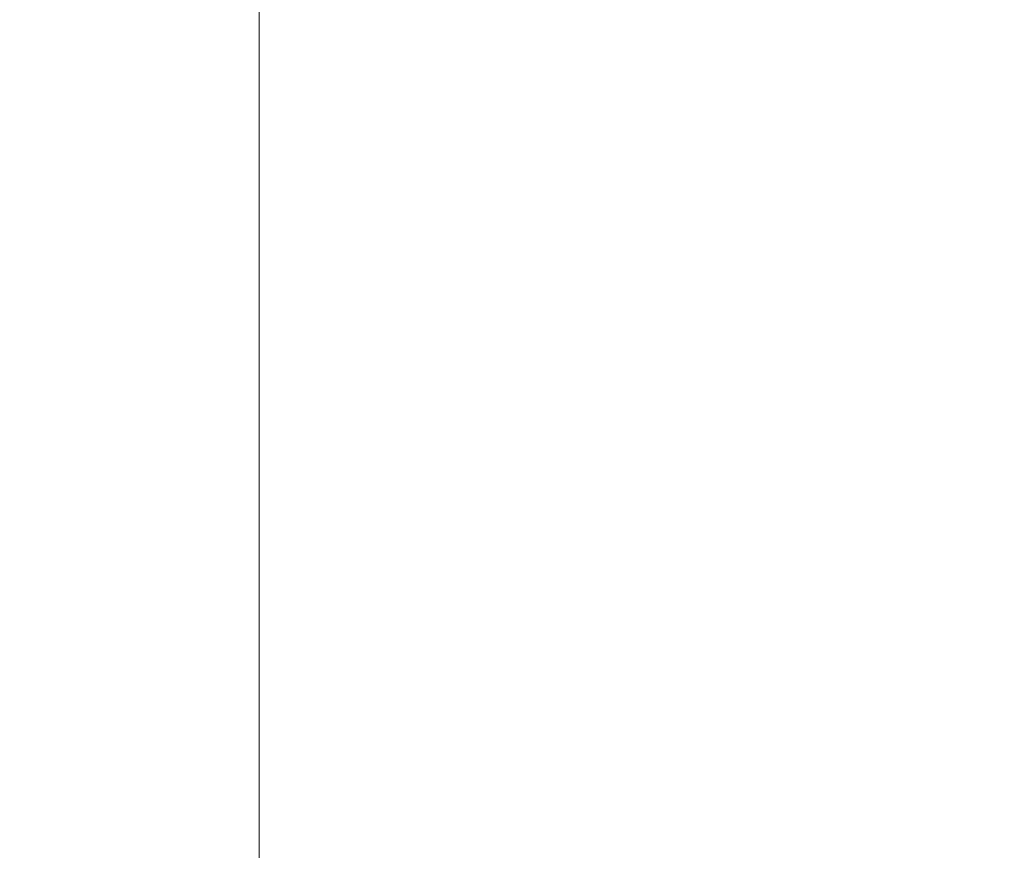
# Model space of a CAD drawing. Header units: inches. Extents: x -64 to 166, y 653 to 805.
# Tile 217 of 256: x -9.84891 to -9.848538, y 657.727226 to 657.72754. Entities that reach past the tile are written whole.
import ezdxf

# ---------------------------------------------------------------- set-up
doc = ezdxf.new("R2010")
doc.units = ezdxf.units.IN
doc.header["$MEASUREMENT"] = 0
doc.layers.add('A-FLOR-HRAL', color=1, linetype='Continuous', lineweight=9)

# ---------------------------------------------------------------- blocks, each defined once
blk = doc.blocks.new('Railing - 4_ x 4_-1398799-_3D_')
at = {"layer": 'A-FLOR-HRAL'}
mesh = blk.add_polyface(dxfattribs=at)
corners = [(2.35546875, 2.35546875, 36.84715176), (2.34920079, 2.34920079, 36.79152203), (2.33071089, 2.33071089, 36.73868179), (2.30092657, 2.30092657, 36.69128036), (2.26134127, 2.26134127, 36.65169525), (2.21393967, 2.21393967, 36.62190914), (2.1610989, 2.1610989, 36.60342121), (2.10546881, 2.10546881, 36.59715271), (-2.10546881, 2.10546881, 36.59715271), (-2.1610989, 2.1610989, 36.60342121), (-2.21393967, 2.21393967, 36.62190914), (-2.26134127, 2.26134127, 36.65169525), (-2.30092657, 2.30092657, 36.69128036), (-2.33071089, 2.33071089, 36.73868179), (-2.34920079, 2.34920079, 36.79152203), (-2.35546875, 2.35546875, 36.84715176)]
mesh.append_faces([[corners[k] for k in face] for face in [(1, 14, 15, 0)]], dxfattribs={"vtx0": -1})
mesh.append_faces([[corners[k] for k in face] for face in [(6, 9, 10, 5), (5, 10, 11, 4), (4, 11, 12, 3), (3, 12, 13, 2), (2, 13, 14, 1)]], dxfattribs={"vtx0": -1, "vtx2": -1})
mesh.append_faces([[corners[k] for k in face] for face in [(7, 8, 9, 6)]], dxfattribs={"vtx2": -1})
mesh = blk.add_polyface(dxfattribs=at)
corners = [(-2.10546881, 2.10546881, 36.53465366), (0, 0, 36.53465366), (-2.10546881, -2.10546881, 36.53465366)]
mesh.append_faces([[corners[k] for k in face] for face in [(2, 0, 1)]])
mesh = blk.add_polyface(dxfattribs=at)
corners = [(2.10546881, 2.10546881, 36.59715271), (2.10546881, 2.10546881, 36.53465366), (-2.10546881, 2.10546881, 36.53465366), (-2.10546881, 2.10546881, 36.59715271)]
mesh.append_faces([[corners[k] for k in face] for face in [(3, 0, 1, 2)]])
mesh = blk.add_polyface(dxfattribs=at)
corners = [(2.10546881, 2.10546881, 36.53465366), (0, 0, 36.53465366), (-2.10546881, 2.10546881, 36.53465366)]
mesh.append_faces([[corners[k] for k in face] for face in [(0, 1, 2)]])
blk = doc.blocks.new('Railing - Railing-1497174-_3D_')
at = {"rotation": 89.99999999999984}
blk.add_blockref('Railing - 4_ x 4_-1398799-_3D_', (-7.7433508, 657.72782221, 1235.06534747), dxfattribs=at)

msp = doc.modelspace()

# ---------------------------------------------------------------- block references
at = {"layer": 'A-FLOR-HRAL'}
msp.add_blockref('Railing - Railing-1497174-_3D_', (0, 0), dxfattribs=at)

doc.saveas('drawing.dxf')
